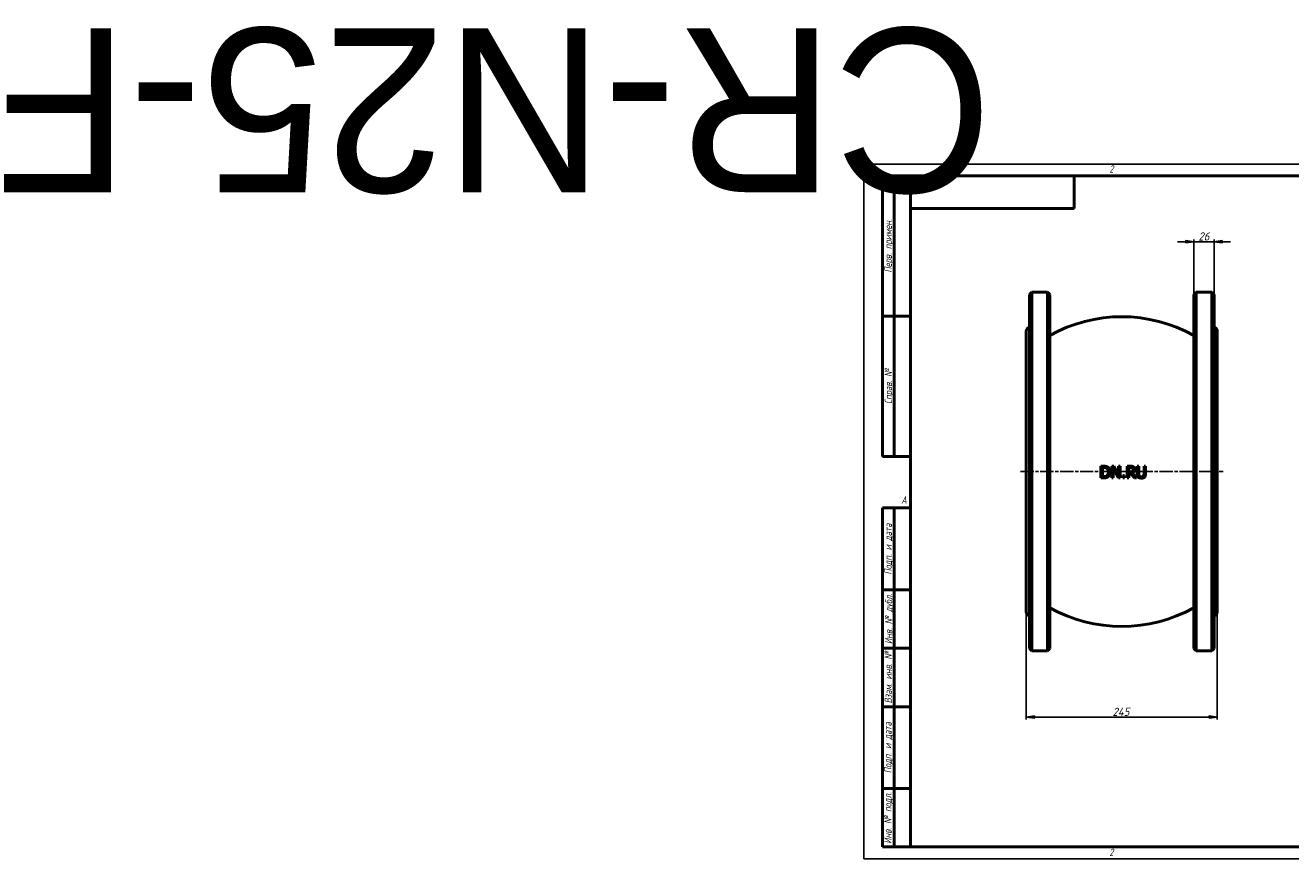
# Model space of a CAD drawing. Header units: millimetres. Extents: x -1076 to 6909, y -208 to 1069.
# Tile 1 of 3: x -1076 to 548, y 0 to 1069. Entities that reach past the tile are written whole.
import ezdxf
from ezdxf.enums import TextEntityAlignment as Align

# ---------------------------------------------------------------- set-up
doc = ezdxf.new("R2018")
doc.units = ezdxf.units.MM
doc.header["$LTSCALE"] = 3
doc.linetypes.add('CHAIN', pattern=[0.7087, 0.4724, -0.0591, 0.1181, -0.0591])
for name, color, linetype, lineweight in [('Видимый контур (ГОСТ)', 7, 'Continuous', 50), ('Кромка (ГОСТ)', 7, 'Continuous', 50), ('Обозначение (ГОСТ)', 7, 'Continuous', 25), ('Осевая линия (ГОСТ)', 7, 'Continuous', 25), ('Размер (ГОСТ)', 7, 'Continuous', 25), ('Эскизная геометрия (ГОСТ)', 7, 'Continuous', 50)]:
    doc.layers.add(name, color=color, linetype=linetype, lineweight=lineweight)
doc.styles.add('Альтернативный текст (ГОСТ)', font='arial.ttf', dxfattribs={"width": 0.8})
doc.styles.add('Обычный текст (ГОСТ)', font='GOST Common Italic.ttf')
doc.dimstyles.new('Обычный (ГОСТ)', dxfattribs={"dimscale": 3, "dimtxt": 3.5, "dimasz": 3.5, "dimexe": 1, "dimexo": 0, "dimgap": 0.5, "dimtad": 1, "dimrnd": 1e-08, "dimtxsty": 'Обычный текст (ГОСТ)', "dimblk": 'Filled-1', "dimcen": 0.09, "dimdle": 15, "dimclrd": 256, "dimclre": 256, "dimclrt": 256, "dimazin": 2, "dimtfac": 0.714286, "dimtdec": 3, "dimtmove": 0, "dimatfit": 3, "dimfxl": 1, "dimtolj": 1, "dimlwd": 25, "dimlwe": 25, "dimarcsym": 0})

# ---------------------------------------------------------------- blocks, each defined once
blk = doc.blocks.new('Рамки ГОСТ - Рамка')
at = {"layer": 'Кромка (ГОСТ)', "lineweight": 25}
for p, q in [((0, 0), (0, 297)), ((0, 297), (420, 297)), ((420, 297), (420, 0)), ((420, 0), (0, 0))]:
    blk.add_line(p, q, dxfattribs=at)
at = {"layer": 'Кромка (ГОСТ)'}
for p, q in [((210, 292), (210, 297)), ((415, 292), (20, 292)), ((20, 292), (20, 5)), ((415, 5), (415, 292)), ((20, 5), (415, 5)), ((210, 5), (210, 0))]:
    blk.add_line(p, q, dxfattribs=at)
at = {"layer": 'Кромка (ГОСТ)', "char_height": 3.17, "attachment_point": 1, "style": 'Альтернативный текст (ГОСТ)'}
for s, insert, width in [('\\fGOST Common|b0|i1;{\\H3.1700;2}', (105, 296.5), 5.2328), ('\\fGOST Common|b0|i1;{\\H3.1700;1}', (315.02, 296.44), 5.2327), ('\\fGOST Common|b0|i1;{\\H3.1700;A}', (16, 155), 5.1335), ('\\fGOST Common|b0|i1;{\\H3.1700;A}', (416, 148.5), 5.0704), ('\\fGOST Common|b0|i1;{\\H3.1700;2}', (104.99, 4.3), 5.2328), ('\\fGOST Common|b0|i1;{\\H3.1700;1}', (315, 4.14), 6.6287), ('\\fGOST Common|b0|i1;{\\H3.1700;Формат А3}', (370, 4.39), 25.2103)]:
    blk.add_mtext(s, dxfattribs=dict(at, insert=insert, width=width))
blk = doc.blocks.new('ГОСТ - Доп. графы 1')
at = {"layer": 'Эскизная геометрия (ГОСТ)'}
for p, q in [((-12, 0), (-12, 145)), ((-12, 145), (0, 145)), ((-7, 145), (-7, 0)), ((-12, 110), (-7, 110)), ((-7, 110), (0, 110)), ((-12, 85), (-7, 85)), ((-7, 85), (0, 85)), ((-12, 60), (-7, 60)), ((-7, 60), (0, 60)), ((-12, 25), (-7, 25)), ((-7, 25), (0, 25)), ((0, 0), (-12, 0))]:
    blk.add_line(p, q, dxfattribs=at)
at = {"layer": 'Обозначение (ГОСТ)', "char_height": 3.17, "attachment_point": 5, "rotation": 90, "style": 'Альтернативный текст (ГОСТ)'}
for s, insert, width in [('\\fGOST Common|b0|i1;{\\H3.1700;Подп. и дата}', (-9.37, 127.41), 34.7679), ('\\fGOST Common|b0|i1;{\\H3.1700;Инв. № дубл.}', (-8.95, 97.55), 24.8438), ('\\fGOST Common|b0|i1;{\\H3.1700;Взам. инв. №}', (-9.58, 72.53), 24.8669), ('\\fGOST Common|b0|i1;{\\H3.1700;Подп. и дата}', (-9.5, 42.47), 35.1486), ('\\fGOST Common|b0|i1;{\\H3.1700;Инв. № подл.}', (-9.5, 12.41), 24.9618)]:
    blk.add_mtext(s, dxfattribs=dict(at, insert=insert, width=width))
at = {"layer": 'Обозначение (ГОСТ)', "lineweight": 30, "flags": 17}
for tag, p in [('Подп._и_дата_2', (-3.53, 127.51)), ('Инв._номер_дубликата', (-3.41, 97.47)), ('Взамен_инв._номера', (-3.46, 72.53)), ('Подп._и_дата_1', (-3.42, 42.35)), ('ИНВЕНТАРНЫЙ_НОМЕР', (-3.33, 12.68))]:
    blk.add_attdef(tag, text='', height=3.17, rotation=90, dxfattribs=at).set_placement(p, align=Align.MIDDLE_CENTER)
blk = doc.blocks.new('ГОСТ - Доп. графы 2')
at = {"layer": 'Эскизная геометрия (ГОСТ)'}
for p, q in [((-12, 0), (-12, 120)), ((-12, 120), (0, 120)), ((-7, 0), (-7, 120)), ((-12, 60), (0, 60)), ((0, 0), (-12, 0))]:
    blk.add_line(p, q, dxfattribs=at)
at = {"layer": 'Обозначение (ГОСТ)', "char_height": 3.17, "attachment_point": 5, "rotation": 90, "style": 'Альтернативный текст (ГОСТ)'}
for s, insert, width in [('\\fGOST Common|b0|i1;{\\H3.1700;Перв. примен.}', (-9.19, 90.05), 60.0143), ('\\fGOST Common|b0|i1;{\\H3.1700;Справ. №}', (-9.1, 30), 59.9357)]:
    blk.add_mtext(s, dxfattribs=dict(at, insert=insert, width=width))
at = {"layer": 'Обозначение (ГОСТ)', "lineweight": 30, "flags": 17}
for tag, p in [('Первичная_применяемость', (-3.65, 90.03)), ('Справочный_номер', (-3.55, 30.02))]:
    blk.add_attdef(tag, text='', height=3.17, rotation=90, dxfattribs=at).set_placement(p, align=Align.MIDDLE_CENTER)
blk = doc.blocks.new('ГОСТ - Доп. графы 3')
at = {"layer": 'Эскизная геометрия (ГОСТ)'}
for p, q in [((0, 0), (70, 0)), ((70, 0), (70, -14)), ((70, -14), (0, -14))]:
    blk.add_line(p, q, dxfattribs=at)
at = {"layer": 'Обозначение (ГОСТ)', "lineweight": 30}
blk.add_attdef('ОБОЗНАЧЕНИЕ', text='', height=5, rotation=180, dxfattribs=at).set_placement((34.94, -6.97), align=Align.MIDDLE_CENTER)
blk = doc.blocks.new('Filled-1')
at = {"color": 0}
for p, q in [((0, 0), (-1, 0.14)), ((-1, 0.14), (-1, -0.14)), ((-1, 0), (0, 0)), ((-1, -0.14), (0, 0))]:
    blk.add_line(p, q, dxfattribs=at)
at = {"color": 0, "flags": 128}
blk.add_lwpolyline([(-1, -0.14), (0, 0), (-1, 0.14), (-1, -0.14)], dxfattribs=at)
at = {"color": 0}
blk.add_solid([(-1, -0.14), (0, 0), (-1, 0.14), (-1, -0.14)], dxfattribs=at)
blk = doc.blocks.new('*D9')
at = {"layer": 'Defpoints', "color": 0, "linetype": 'Continuous', "transparency": 16777216}
for p in [(208.4, 316.7), (453.4, 316.7), (453.4, 181.7)]:
    blk.add_point(p, dxfattribs=at)
at = {"layer": 'Размер (ГОСТ)', "linetype": 'Continuous', "lineweight": 25, "transparency": 16777216}
for p, q in [((208.4, 316.7), (208.4, 178.7)), ((453.4, 316.7), (453.4, 178.7)), ((218.9, 181.7), (442.9, 181.7))]:
    blk.add_line(p, q, dxfattribs=at)
at = {"layer": 'Размер (ГОСТ)', "linetype": 'Continuous', "lineweight": 25, "transparency": 16777216, "xscale": 10.5, "yscale": 10.5, "zscale": 10.5, "rotation": 180}
blk.add_blockref('Filled-1', (208.4, 181.7), dxfattribs=at)
at = {"layer": 'Размер (ГОСТ)', "linetype": 'Continuous', "lineweight": 25, "transparency": 16777216, "xscale": 10.5, "yscale": 10.5, "zscale": 10.5}
blk.add_blockref('Filled-1', (453.4, 181.7), dxfattribs=at)
at = {"layer": 'Размер (ГОСТ)', "linetype": 'Continuous', "lineweight": 25, "transparency": 16777216, "insert": (319, 193.7), "char_height": 10.5, "attachment_point": 1, "style": 'Обычный текст (ГОСТ)'}
blk.add_mtext('\\A1;245', dxfattribs=at)
blk = doc.blocks.new('*D13')
at = {"layer": 'Defpoints', "color": 0, "linetype": 'Continuous', "transparency": 16777216}
for p in [(449.4, 791.6), (423.4, 723.7), (449.4, 723.7)]:
    blk.add_point(p, dxfattribs=at)
at = {"layer": 'Размер (ГОСТ)', "linetype": 'Continuous', "lineweight": 25, "transparency": 16777216}
for p, q in [((412.9, 791.6), (402.4, 791.6)), ((423.4, 723.7), (423.4, 794.6)), ((423.4, 791.6), (433.9, 791.6)), ((433.9, 791.6), (438.9, 791.6)), ((449.4, 791.6), (438.9, 791.6)), ((449.4, 723.7), (449.4, 794.6)), ((459.9, 791.6), (470.4, 791.6))]:
    blk.add_line(p, q, dxfattribs=at)
at = {"layer": 'Размер (ГОСТ)', "linetype": 'Continuous', "lineweight": 25, "transparency": 16777216, "xscale": 10.5, "yscale": 10.5, "zscale": 10.5}
blk.add_blockref('Filled-1', (423.4, 791.6), dxfattribs=at)
at = {"layer": 'Размер (ГОСТ)', "linetype": 'Continuous', "lineweight": 25, "transparency": 16777216, "xscale": 10.5, "yscale": 10.5, "zscale": 10.5, "rotation": 180}
blk.add_blockref('Filled-1', (449.4, 791.6), dxfattribs=at)
at = {"layer": 'Размер (ГОСТ)', "linetype": 'Continuous', "lineweight": 25, "transparency": 16777216, "insert": (429.2, 803.6), "char_height": 10.5, "attachment_point": 1, "style": 'Обычный текст (ГОСТ)'}
blk.add_mtext('\\A1;26', dxfattribs=at)

msp = doc.modelspace()

# ---------------------------------------------------------------- linework, layer by layer
at = {"layer": 'Видимый контур (ГОСТ)'}
for p, q in [((212.389, 723.676), (215.389, 726.676)), ((212.389, 269.676), (212.389, 723.676)), ((215.389, 726.676), (215.389, 266.676)), ((215.389, 726.676), (235.389, 726.676)), ((235.389, 266.676), (235.389, 726.676)), ((238.389, 723.676), (235.389, 726.676)), ((238.389, 723.676), (238.389, 269.676)), ((423.389, 723.676), (426.389, 726.676)), ((423.389, 269.676), (423.389, 723.676)), ((426.389, 726.676), (426.389, 266.676)), ((426.389, 726.676), (446.389, 726.676)), ((446.389, 266.676), (446.389, 726.676)), ((449.389, 723.676), (446.389, 726.676)), ((449.389, 723.676), (449.389, 269.676)), ((208.389, 316.676), (208.389, 676.676)), ((453.389, 676.676), (453.389, 316.676)), ((307.415, 503.54), (303.999, 503.54)), ((303.999, 488.54), (303.999, 503.54)), ((320.823, 503.54), (317.99, 503.54)), ((317.99, 488.54), (317.99, 503.54)), ((326.864, 491.664), (320.823, 503.54)), ((328.724, 503.54), (326.864, 503.54)), ((326.864, 491.664), (326.864, 503.54)), ((328.724, 503.54), (328.724, 488.54)), ((341.876, 503.54), (338.011, 503.54)), ((338.011, 488.54), (338.011, 503.54)), ((352.622, 503.54), (350.628, 503.54)), ((350.628, 494.18), (350.628, 503.54)), ((352.622, 503.54), (352.622, 494.18)), ((361.483, 503.54), (359.49, 503.54)), ((359.49, 494.132), (359.49, 503.54)), ((361.483, 503.54), (361.483, 494.18)), ((303.999, 488.54), (307.451, 488.54)), ((305.993, 501.814), (307.512, 501.814)), ((305.993, 501.814), (305.993, 490.266)), ((307.512, 490.266), (305.993, 490.266)), ((317.99, 488.54), (319.85, 488.54)), ((319.85, 501.474), (319.85, 488.54)), ((319.85, 501.474), (326.487, 488.54)), ((326.487, 488.54), (328.724, 488.54)), ((334.558, 491.409), (332.152, 491.409)), ((332.152, 488.54), (332.152, 491.409)), ((332.152, 488.54), (334.558, 488.54)), ((334.558, 491.409), (334.558, 488.54)), ((338.011, 488.54), (340.004, 488.54)), ((340.004, 501.814), (340.004, 496.174)), ((340.004, 501.814), (341.985, 501.814)), ((341.755, 496.174), (340.004, 496.174)), ((340.004, 494.509), (340.004, 488.54)), ((340.004, 494.509), (342.289, 494.509)), ((342.289, 494.509), (347.03, 488.54)), ((349.619, 488.54), (344.283, 495.068)), ((347.03, 488.54), (349.619, 488.54)), ((212.389, 269.676), (215.389, 266.676)), ((215.389, 266.676), (235.389, 266.676)), ((238.389, 269.676), (235.389, 266.676)), ((423.389, 269.676), (426.389, 266.676)), ((426.389, 266.676), (446.389, 266.676)), ((449.389, 269.676), (446.389, 266.676))]:
    msp.add_line(p, q, dxfattribs=at)
for centre, radius, start, end in [((330.889, 505.356), 190, 60.866767, 119.133233), ((213.389, 676.676), 5, 101.536959, 180), ((448.389, 676.676), 5, 0, 78.463041), ((213.389, 316.676), 5, 180, 258.463041), ((330.889, 487.996), 190, 240.866767, 299.133233), ((448.389, 316.676), 5, 281.536959, 0)]:
    msp.add_arc(centre, radius, start, end, dxfattribs=at)
for points, knots in [([(312.788, 502.349), (312.391, 502.61), (311.959, 502.816), (310.766, 503.256), (310.13, 503.356), (309.09, 503.507), (308.209, 503.54), (307.415, 503.54)], [0, 0, 0, 0, 0.14307384, 0.14307384, 0.38383836, 0.38383836, 1.14069017, 1.14069017, 1.14069017, 1.14069017]), ([(345.693, 502.75), (345.412, 502.932), (345.114, 503.084), (344.484, 503.316), (343.757, 503.54), (341.876, 503.54)], [0, 0, 0, 0, 0.100598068, 0.100598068, 0.201843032, 0.201843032, 0.201843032, 0.201843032]), ([(307.451, 488.54), (309.62, 488.54), (310.62, 488.799), (311.701, 489.152), (312.248, 489.42), (312.763, 489.744)], [0, 0, 0, 0, 0.6556305, 0.6556305, 1.41015742, 1.41015742, 1.41015742, 1.41015742]), ([(307.512, 501.814), (308.875, 501.814), (309.637, 501.651), (310.593, 501.366), (311.046, 501.168), (311.475, 500.915)], [-0.301191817, -0.301191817, -0.301191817, -0.301191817, -0.150239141, -0.150239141, 0, 0, 0, 0]), ([(311.657, 491.263), (311.294, 491.008), (310.904, 490.808), (310.28, 490.587), (309.856, 490.453), (308.599, 490.292), (308.049, 490.266), (307.512, 490.266)], [-0.827153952, -0.827153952, -0.827153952, -0.827153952, -0.382497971, -0.382497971, -0.16235347, -0.16235347, 0, 0, 0, 0]), ([(311.475, 500.915), (311.872, 500.671), (312.224, 500.375), (312.833, 499.659), (313.073, 499.255), (313.429, 498.411), (313.548, 497.982), (313.712, 497.054), (313.748, 496.551), (313.748, 496.052)], [-0.564554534, -0.564554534, -0.564554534, -0.564554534, -0.424537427, -0.424537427, -0.282687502, -0.282687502, -0.149511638, -0.149511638, 0, 0, 0, 0]), ([(313.748, 496.052), (313.748, 495.297), (313.675, 494.51), (313.355, 493.418), (313.157, 492.878), (312.462, 491.911), (312.09, 491.555), (311.657, 491.263)], [-0.756401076, -0.756401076, -0.756401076, -0.756401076, -0.358309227, -0.358309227, -0.157416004, -0.157416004, 0, 0, 0, 0]), ([(312.763, 489.744), (313.156, 490.003), (313.514, 490.305), (314.172, 491.002), (314.462, 491.392), (315.022, 492.324), (315.332, 492.969), (315.741, 494.514), (315.827, 495.268), (315.827, 496.028)], [0, 0, 0, 0, 0.141983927, 0.141983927, 0.28854575, 0.28854575, 0.468740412, 0.468740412, 0.631982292, 0.631982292, 0.631982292, 0.631982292]), ([(315.827, 496.028), (315.827, 496.788), (315.755, 497.554), (315.414, 498.965), (315.171, 499.585), (314.574, 500.615), (314.277, 501.018), (313.589, 501.751), (313.206, 502.071), (312.788, 502.349)], [0, 0, 0, 0, 0.228125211, 0.228125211, 0.435448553, 0.435448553, 0.587552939, 0.587552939, 0.739476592, 0.739476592, 0.739476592, 0.739476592]), ([(344.465, 496.952), (344.252, 496.739), (344.007, 496.574), (343.639, 496.422), (343.361, 496.312), (342.458, 496.193), (342.104, 496.174), (341.755, 496.174)], [-0.797285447, -0.797285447, -0.797285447, -0.797285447, -0.273826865, -0.273826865, -0.104922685, -0.104922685, 0, 0, 0, 0]), ([(341.985, 501.814), (342.369, 501.814), (342.781, 501.795), (343.384, 501.703), (343.601, 501.654), (344.01, 501.507), (344.195, 501.417), (344.368, 501.304)], [-0.24739518, -0.24739518, -0.24739518, -0.24739518, -0.130635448, -0.130635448, -0.062090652, -0.062090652, 0, 0, 0, 0]), ([(344.283, 495.068), (344.784, 495.255), (345.256, 495.504), (346.162, 496.202), (346.495, 496.606), (346.942, 497.29), (347.111, 497.678), (347.344, 498.54), (347.395, 499.004), (347.395, 499.468)], [0, 0, 0, 0, 0.160897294, 0.160897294, 0.343677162, 0.343677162, 0.544634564, 0.544634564, 0.762489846, 0.762489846, 0.762489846, 0.762489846]), ([(344.368, 501.304), (344.537, 501.19), (344.689, 501.055), (344.818, 500.898), (344.861, 500.847), (344.898, 500.796), (344.931, 500.746), (344.964, 500.698), (344.992, 500.651), (345.018, 500.605), (345.043, 500.559), (345.065, 500.514), (345.085, 500.471), (345.098, 500.443), (345.11, 500.416), (345.12, 500.39), (345.19, 500.22), (345.239, 500.044), (345.27, 499.864), (345.302, 499.682), (345.316, 499.496), (345.316, 499.31)], [-0.201485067, -0.201485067, -0.201485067, -0.201485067, -0.159386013, -0.159386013, -0.159386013, -0.145722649, -0.145722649, -0.145722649, -0.132567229, -0.132567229, -0.132567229, -0.119417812, -0.119417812, -0.119417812, -0.110915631, -0.110915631, -0.110915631, -0.055808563, -0.055808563, -0.055808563, 0, 0, 0, 0]), ([(345.316, 499.31), (345.316, 499.057), (345.3, 498.801), (345.26, 498.551), (345.255, 498.523), (345.251, 498.495), (345.245, 498.467), (345.22, 498.326), (345.188, 498.196), (345.152, 498.077), (345.138, 498.033), (345.124, 497.99), (345.109, 497.949), (345.086, 497.881), (345.06, 497.817), (345.033, 497.756), (344.897, 497.45), (344.708, 497.182), (344.465, 496.952)], [-0.230699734, -0.230699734, -0.230699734, -0.230699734, -0.172327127, -0.172327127, -0.172327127, -0.165819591, -0.165819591, -0.165819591, -0.132748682, -0.132748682, -0.132748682, -0.120503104, -0.120503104, -0.120503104, -0.100529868, -0.100529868, -0.100529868, 0, 0, 0, 0]), ([(347.395, 499.468), (347.395, 499.861), (347.357, 500.259), (347.154, 501.053), (347.002, 501.349), (346.707, 501.818), (346.537, 502.032), (346.145, 502.425), (345.928, 502.598), (345.693, 502.75)], [0, 0, 0, 0, 0.11787334, 0.11787334, 0.245661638, 0.245661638, 0.371944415, 0.371944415, 0.500297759, 0.500297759, 0.500297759, 0.500297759]), ([(350.628, 494.18), (350.628, 492.923), (350.773, 491.971), (351.131, 490.947), (351.272, 490.65), (351.623, 490.093), (351.829, 489.84), (352.062, 489.61)], [0, 0, 0, 0, 0.377383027, 0.377383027, 0.542876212, 0.542876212, 0.707552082, 0.707552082, 0.707552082, 0.707552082]), ([(352.062, 489.61), (352.313, 489.359), (352.591, 489.144), (353.211, 488.775), (353.549, 488.628), (354.586, 488.301), (355.329, 488.224), (356.049, 488.224)], [0, 0, 0, 0, 0.106919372, 0.106919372, 0.217912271, 0.217912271, 0.436566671, 0.436566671, 0.436566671, 0.436566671]), ([(353.266, 491.154), (353.103, 491.4), (352.975, 491.665), (352.788, 492.222), (352.622, 492.835), (352.622, 494.18)], [0, 0, 0, 0, 0.08905354, 0.08905354, 0.176715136, 0.176715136, 0.176715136, 0.176715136]), ([(356.049, 489.926), (355.804, 489.926), (355.555, 489.94), (355.31, 489.974), (355.162, 489.995), (355.016, 490.023), (354.872, 490.059), (354.822, 490.072), (354.77, 490.087), (354.716, 490.103), (354.659, 490.121), (354.599, 490.141), (354.538, 490.163), (354.48, 490.185), (354.42, 490.209), (354.36, 490.236), (354.288, 490.268), (354.215, 490.304), (354.142, 490.345), (354.08, 490.379), (354.017, 490.417), (353.955, 490.459), (353.679, 490.644), (353.449, 490.875), (353.266, 491.154)], [-0.397039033, -0.397039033, -0.397039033, -0.397039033, -0.286613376, -0.286613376, -0.286613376, -0.219903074, -0.219903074, -0.219903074, -0.196878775, -0.196878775, -0.196878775, -0.172743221, -0.172743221, -0.172743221, -0.14994063, -0.14994063, -0.14994063, -0.123008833, -0.123008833, -0.123008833, -0.100369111, -0.100369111, -0.100369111, 0, 0, 0, 0]), ([(358.845, 491.154), (358.67, 490.889), (358.451, 490.669), (357.848, 490.261), (357.499, 490.144), (356.871, 489.971), (356.46, 489.926), (356.049, 489.926)], [0, 0, 0, 0, 0.095387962, 0.095387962, 0.219280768, 0.219280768, 0.430813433, 0.430813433, 0.430813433, 0.430813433]), ([(356.049, 488.224), (356.604, 488.224), (357.18, 488.265), (358.059, 488.451), (358.511, 488.577), (359.385, 489.043), (359.735, 489.301), (360.049, 489.61)], [0, 0, 0, 0, 0.167829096, 0.167829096, 0.271596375, 0.271596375, 0.354066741, 0.354066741, 0.354066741, 0.354066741]), ([(359.49, 494.132), (359.49, 492.817), (359.32, 492.209), (359.136, 491.663), (359.008, 491.4), (358.845, 491.154)], [0, 0, 0, 0, 0.394325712, 0.394325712, 0.809185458, 0.809185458, 0.809185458, 0.809185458]), ([(360.049, 489.61), (360.374, 489.921), (360.641, 490.277), (360.989, 490.952), (361.2, 491.436), (361.445, 492.901), (361.483, 493.551), (361.483, 494.18)], [0, 0, 0, 0, 0.135640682, 0.135640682, 0.228057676, 0.228057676, 0.295997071, 0.295997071, 0.295997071, 0.295997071])]:
    msp.add_open_spline(points, degree=3, knots=knots, dxfattribs=at)
at = {"layer": 'Осевая линия (ГОСТ)', "linetype": 'CHAIN', "ltscale": 11.993792}
msp.add_line((200.889, 496.676), (460.889, 496.676), dxfattribs=at)

# ---------------------------------------------------------------- block references
ref = msp.add_blockref('ГОСТ - Доп. графы 3', (60, 876), dxfattribs=dict(xscale=3, yscale=3, zscale=3))
lines = msp.add_mtext('CR-N25-F', dxfattribs={"layer": 'Обозначение (ГОСТ)', "insert": (164.826, 855.097), "char_height": 210.3745, "attachment_point": 1, "rotation": 180})
ref.add_attrib('ОБОЗНАЧЕНИЕ', '', (164.826, 855.097)).embed_mtext(lines)
at = {"xscale": 3, "yscale": 3, "zscale": 3}
for name, p in [('Рамки ГОСТ - Рамка', (0, 0)), ('ГОСТ - Доп. графы 2', (60, 516)), ('ГОСТ - Доп. графы 1', (60, 15))]:
    msp.add_blockref(name, p, dxfattribs=at)

# ---------------------------------------------------------------- dimensions: what is measured, and where the dimension line sits
at = {"layer": 'Размер (ГОСТ)', "linetype": 'Continuous', "lineweight": 25}
for base, p1, p2, override, picture, middle in [((449.389, 791.633), (423.389, 723.676), (449.389, 723.676), {"dimgap": 0.5, "dimdec": 2, "dimtol": 0, "dimlim": 0, "dimtp": 0, "dimtm": 0, "dimtdec": 3, "dimtofl": 0}, '*D13', (436.389, 791.633)), ((453.389, 181.676), (208.389, 316.676), (453.389, 316.676), {"dimgap": 0.5, "dimdec": 2, "dimtol": 0, "dimlim": 0, "dimtp": 0, "dimtm": 0, "dimtdec": 3, "dimtofl": 0, "dimatfit": 1}, '*D9', (330.889, 181.676))]:
    dim = msp.add_linear_dim(base=base, p1=p1, p2=p2, angle=180, dimstyle='Обычный (ГОСТ)', override=override, dxfattribs=at)
    dim.commit()
    dim.dimension.update_dxf_attribs({"geometry": picture, "text_midpoint": middle, "dimtype": 160})

doc.saveas('drawing.dxf')
